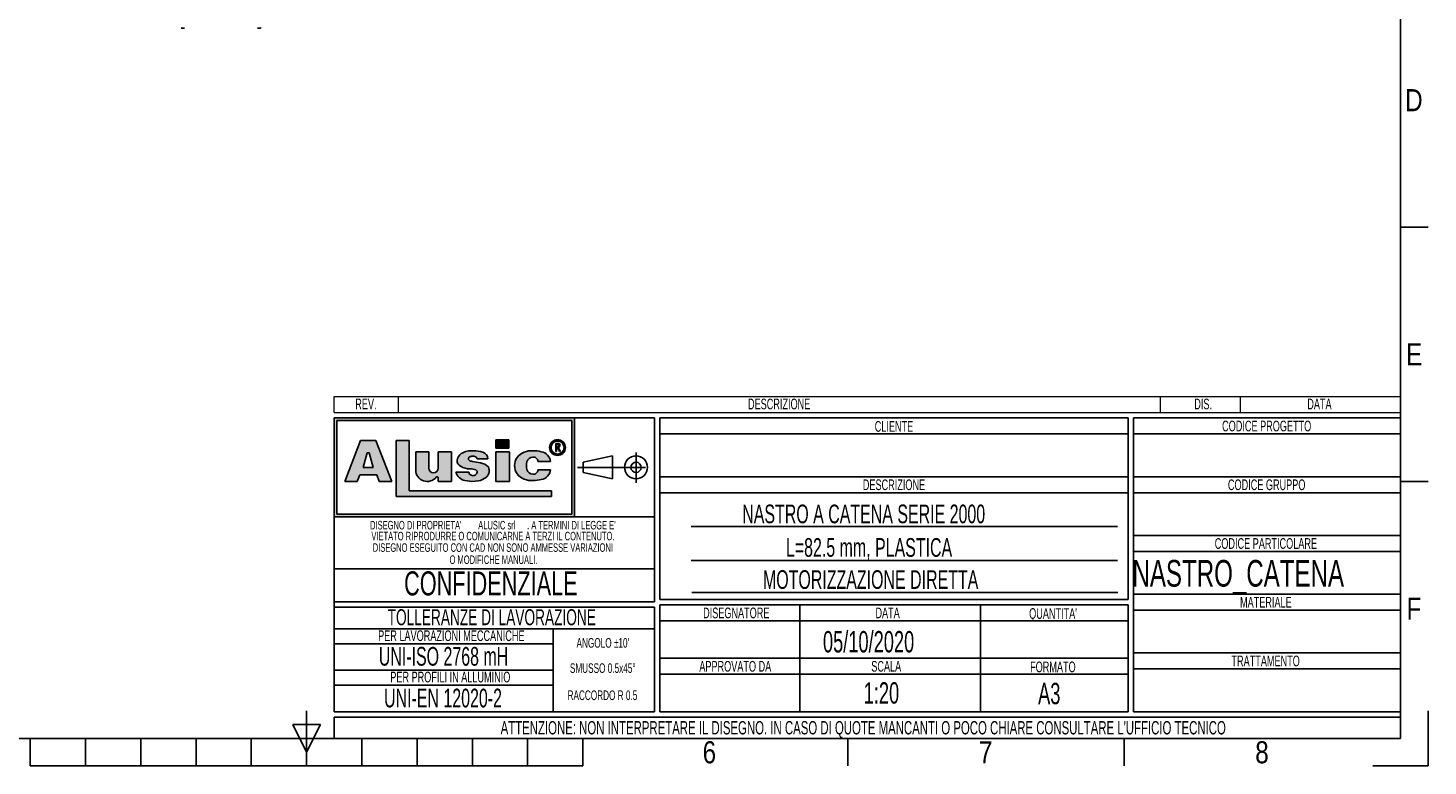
# Model space of a CAD drawing. Header units: millimetres. Extents: x 0 to 420, y 0 to 297.
# Tile 2 of 14: x 158 to 420, y 0 to 138. Entities that reach past the tile are written whole.
import ezdxf
from ezdxf.enums import TextEntityAlignment as Align

# ---------------------------------------------------------------- set-up
doc = ezdxf.new("R2010")
doc.units = ezdxf.units.MM
doc.linetypes.add('CENTERX2', pattern=[20.319999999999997, 12.7, -2.54, 2.54, -2.54])
doc.layers.add('CARTIGLIO', color=140, linetype='Continuous')
doc.styles.add('SLDTEXTSTYLE0', font='TXT', dxfattribs={"width": 0.6382978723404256})
doc.styles.add('SLDTEXTSTYLE1', font='TXT', dxfattribs={"width": 0.675})
doc.styles.add('SLDTEXTSTYLE2', font='TXT', dxfattribs={"width": 0.8214676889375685})

# ---------------------------------------------------------------- blocks, each defined once
blk = doc.blocks.new('SW_NOTE_0')
at = {"layer": 'CARTIGLIO', "color": 0, "insert": (1.968085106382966, 2.578135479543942), "char_height": 2, "attachment_point": 2, "style": 'SLDTEXTSTYLE0'}
blk.add_mtext('DIS.', dxfattribs=at)
blk = doc.blocks.new('SW_NOTE_0_1')
at = {"layer": 'CARTIGLIO', "color": 0, "insert": (7.101063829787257, 2.578135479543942), "char_height": 2, "attachment_point": 2, "style": 'SLDTEXTSTYLE0'}
blk.add_mtext('DESCRIZIONE', dxfattribs=at)
blk = doc.blocks.new('SW_NOTE_0_2')
at = {"layer": 'CARTIGLIO', "color": 0, "insert": (2.845744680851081, 2.578135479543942), "char_height": 2, "attachment_point": 2, "style": 'SLDTEXTSTYLE0'}
blk.add_mtext('DATA', dxfattribs=at)
blk = doc.blocks.new('SW_NOTE_0_3')
at = {"layer": 'CARTIGLIO', "color": 0, "insert": (2.34042553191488, 2.578135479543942), "char_height": 2, "attachment_point": 2, "style": 'SLDTEXTSTYLE0'}
blk.add_mtext('REV.', dxfattribs=at)
blk = doc.blocks.new('SW_NOTE_0_4')
at = {"layer": 'CARTIGLIO', "color": 0, "insert": (14.05585106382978, 4.511737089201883), "char_height": 3.5, "attachment_point": 2, "style": 'SLDTEXTSTYLE0'}
blk.add_mtext('UNI-EN 12020-2', dxfattribs=at)
blk = doc.blocks.new('SW_NOTE_0_5')
at = {"layer": 'CARTIGLIO', "color": 0, "insert": (13.85638297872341, 2.578135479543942), "char_height": 2, "attachment_point": 2, "style": 'SLDTEXTSTYLE0'}
blk.add_mtext('PER PROFILI IN ALLUMINIO', dxfattribs=at)
blk = doc.blocks.new('SW_NOTE_0_6')
at = {"layer": 'CARTIGLIO', "color": 0, "insert": (15.68484042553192, 4.511737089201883), "char_height": 3.5, "attachment_point": 2, "style": 'SLDTEXTSTYLE0'}
blk.add_mtext('UNI-ISO 2768 mH', dxfattribs=at)
blk = doc.blocks.new('SW_NOTE_0_7')
at = {"layer": 'CARTIGLIO', "color": 0, "insert": (18.30319148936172, 2.578135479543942), "char_height": 2, "attachment_point": 2, "style": 'SLDTEXTSTYLE0'}
blk.add_mtext('PER LAVORAZIONI MECCANICHE', dxfattribs=at)
blk = doc.blocks.new('SW_NOTE_0_8')
at = {"layer": 'CARTIGLIO', "color": 0, "insert": (8.569148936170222, 2.320321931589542), "char_height": 1.8, "attachment_point": 2, "style": 'SLDTEXTSTYLE0'}
blk.add_mtext('RACCORDO R 0.5', dxfattribs=at)
blk = doc.blocks.new('SW_NOTE_0_9')
at = {"layer": 'CARTIGLIO', "color": 0, "char_height": 1.6, "attachment_point": 2, "style": 'SLDTEXTSTYLE0'}
for s, insert in [("DISEGNO DI PROPRIETA'", (10.27659574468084, 2.062508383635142)), ('ALUSIC srl', (25.45120500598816, 2.062508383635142)), (". A TERMINI DI LEGGE E'", (39.41078027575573, 2.062508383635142))]:
    blk.add_mtext(s, dxfattribs=dict(at, insert=insert))
blk = doc.blocks.new('SW_NOTE_0_10')
at = {"layer": 'CARTIGLIO', "color": 0, "insert": (10.40425531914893, 2.062508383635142), "char_height": 1.6, "attachment_point": 2, "style": 'SLDTEXTSTYLE0'}
blk.add_mtext('O MODIFICHE MANUALI.', dxfattribs=at)
blk = doc.blocks.new('SW_NOTE_0_11')
at = {"layer": 'CARTIGLIO', "color": 0, "insert": (7.587765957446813, 2.320321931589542), "char_height": 1.8, "attachment_point": 2, "style": 'SLDTEXTSTYLE0'}
blk.add_mtext('SMUSSO 0.5x45°', dxfattribs=at)
blk = doc.blocks.new('SW_NOTE_0_12')
at = {"layer": 'CARTIGLIO', "color": 0, "insert": (27.3404255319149, 2.062508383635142), "char_height": 1.6, "attachment_point": 2, "style": 'SLDTEXTSTYLE0'}
blk.add_mtext('VIETATO RIPRODURRE O COMUNICARNE A TERZI IL CONTENUTO.', dxfattribs=at)
blk = doc.blocks.new('SW_NOTE_0_13')
at = {"layer": 'CARTIGLIO', "color": 0, "insert": (28.04255319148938, 2.062508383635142), "char_height": 1.6, "attachment_point": 2, "style": 'SLDTEXTSTYLE0'}
blk.add_mtext('DISEGNO ESEGUITO CON CAD NON SONO AMMESSE VARIAZIONI', dxfattribs=at)
blk = doc.blocks.new('SW_NOTE_0_14')
at = {"layer": 'CARTIGLIO', "color": 0, "insert": (21.07265624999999, 5.800804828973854), "char_height": 4.500000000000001, "attachment_point": 2, "style": 'SLDTEXTSTYLE1'}
blk.add_mtext('CONFIDENZIALE', dxfattribs=at)
blk = doc.blocks.new('SW_NOTE_0_15')
at = {"layer": 'CARTIGLIO', "color": 0, "insert": (23.93617021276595, 3.867203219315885), "char_height": 3, "attachment_point": 2, "style": 'SLDTEXTSTYLE0'}
blk.add_mtext('TOLLERANZE DI LAVORAZIONE', dxfattribs=at)
blk = doc.blocks.new('SW_NOTE_0_16')
at = {"layer": 'CARTIGLIO', "color": 0, "insert": (6.67819148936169, 2.320321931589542), "char_height": 1.8, "attachment_point": 2, "style": 'SLDTEXTSTYLE0'}
blk.add_mtext("ANGOLO ±10'", dxfattribs=at)
blk = doc.blocks.new('SW_NOTE_0_17')
at = {"layer": 'CARTIGLIO', "color": 0, "insert": (10.69148936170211, 2.578135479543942), "char_height": 2, "attachment_point": 2, "style": 'SLDTEXTSTYLE0'}
blk.add_mtext('CODICE PROGETTO', dxfattribs=at)
blk = doc.blocks.new('SW_NOTE_0_18')
at = {"layer": 'CARTIGLIO', "color": 0, "insert": (9.547872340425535, 2.578135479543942), "char_height": 2, "attachment_point": 2, "style": 'SLDTEXTSTYLE0'}
blk.add_mtext('CODICE GRUPPO', dxfattribs=at)
blk = doc.blocks.new('SW_NOTE_0_19')
at = {"layer": 'CARTIGLIO', "color": 0, "insert": (12.15425531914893, 2.578135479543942), "char_height": 2, "attachment_point": 2, "style": 'SLDTEXTSTYLE0'}
blk.add_mtext('CODICE PARTICOLARE', dxfattribs=at)
blk = doc.blocks.new('SW_NOTE_0_20')
at = {"layer": 'CARTIGLIO', "color": 0, "insert": (5.691489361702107, 2.578135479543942), "char_height": 2, "attachment_point": 2, "style": 'SLDTEXTSTYLE0'}
blk.add_mtext('MATERIALE', dxfattribs=at)
blk = doc.blocks.new('SW_NOTE_0_21')
at = {"layer": 'CARTIGLIO', "color": 0, "insert": (4.228723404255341, 2.578135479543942), "char_height": 2, "attachment_point": 2, "style": 'SLDTEXTSTYLE0'}
blk.add_mtext('CLIENTE', dxfattribs=at)
blk = doc.blocks.new('SW_NOTE_0_22')
at = {"layer": 'CARTIGLIO', "color": 0, "insert": (7.101063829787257, 2.578135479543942), "char_height": 2, "attachment_point": 2, "style": 'SLDTEXTSTYLE0'}
blk.add_mtext('DESCRIZIONE', dxfattribs=at)
blk = doc.blocks.new('SW_NOTE_0_23')
at = {"layer": 'CARTIGLIO', "color": 0, "insert": (5.558510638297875, 2.578135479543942), "char_height": 2, "attachment_point": 2, "style": 'SLDTEXTSTYLE0'}
blk.add_mtext("QUANTITA'", dxfattribs=at)
blk = doc.blocks.new('SW_NOTE_0_24')
at = {"layer": 'CARTIGLIO', "color": 0, "insert": (2.845744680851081, 2.578135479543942), "char_height": 2, "attachment_point": 2, "style": 'SLDTEXTSTYLE0'}
blk.add_mtext('DATA', dxfattribs=at)
blk = doc.blocks.new('SW_NOTE_0_25')
at = {"layer": 'CARTIGLIO', "color": 0, "insert": (7.606382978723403, 2.578135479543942), "char_height": 2, "attachment_point": 2, "style": 'SLDTEXTSTYLE0'}
blk.add_mtext('DISEGNATORE', dxfattribs=at)
blk = doc.blocks.new('SW_NOTE_0_26')
at = {"layer": 'CARTIGLIO', "color": 0, "insert": (5.398936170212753, 2.578135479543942), "char_height": 2, "attachment_point": 2, "style": 'SLDTEXTSTYLE0'}
blk.add_mtext('FORMATO', dxfattribs=at)
blk = doc.blocks.new('SW_NOTE_0_27')
at = {"layer": 'CARTIGLIO', "color": 0, "insert": (8.670212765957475, 2.578135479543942), "char_height": 2, "attachment_point": 2, "style": 'SLDTEXTSTYLE0'}
blk.add_mtext('APPROVATO DA', dxfattribs=at)
blk = doc.blocks.new('SW_NOTE_0_28')
at = {"layer": 'CARTIGLIO', "color": 0, "insert": (3.510638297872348, 2.578135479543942), "char_height": 2, "attachment_point": 2, "style": 'SLDTEXTSTYLE0'}
blk.add_mtext('SCALA', dxfattribs=at)
blk = doc.blocks.new('SW_NOTE_0_29')
at = {"layer": 'CARTIGLIO', "color": 0, "insert": (85.40558510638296, 3.222669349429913), "char_height": 2.5, "attachment_point": 2, "style": 'SLDTEXTSTYLE0'}
blk.add_mtext("ATTENZIONE: NON INTERPRETARE IL DISEGNO. IN CASO DI QUOTE MANCANTI O POCO CHIARE CONSULTARE L'UFFICIO TECNICO", dxfattribs=at)
blk = doc.blocks.new('SW_NOTE_0_30')
at = {"layer": 'CARTIGLIO', "color": 0, "insert": (7.526595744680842, 2.578135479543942), "char_height": 2, "attachment_point": 2, "style": 'SLDTEXTSTYLE0'}
blk.add_mtext('TRATTAMENTO', dxfattribs=at)
blk = doc.blocks.new('Cartiglio ALUSIC particolari STD')
at = {"layer": 'CARTIGLIO'}
h = blk.add_hatch(color=256, dxfattribs=at)
h.paths.add_polyline_path([(175.6752307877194, 247.7132947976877), (175.6752307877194, 229.2132947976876), (220.6752307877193, 229.2132947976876), (220.6752307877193, 247.7132947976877)], flags=0)
h.paths.add_polyline_path([(176.1752307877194, 229.7132947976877), (176.1752307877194, 247.2132947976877), (220.1752307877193, 247.2132947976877), (220.1752307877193, 229.7132947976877)], flags=0)
h = blk.add_hatch(color=256, dxfattribs=at)
h.paths.add_polyline_path([(179.9963944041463, 235.8207167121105), (180.465276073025, 237.0349162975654), (183.6345063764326, 237.0349162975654), (184.103388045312, 235.8207167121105), (186.455199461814, 235.8207167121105), (183.4874420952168, 243.5059174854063), (180.6123403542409, 243.5059174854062), (177.6445829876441, 235.8207167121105)], flags=0)
h.paths.add_polyline_path([(181.1002992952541, 238.4359343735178), (181.8750070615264, 241.1689926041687), (182.2247753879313, 241.1689926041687), (182.9994831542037, 238.4359343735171)], flags=0)
for points in [[(189.726070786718, 243.5099477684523), (187.2568362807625, 243.5099477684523), (187.2568362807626, 232.9839336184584), (216.346566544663, 232.9839336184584), (216.346566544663, 234.0739837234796), (189.726070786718, 234.0739837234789)], [(205.9157645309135, 243.6451419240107), (205.9157645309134, 242.0388308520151), (208.4026610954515, 242.0388308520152), (208.4026610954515, 243.6451419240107)], [(208.4880238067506, 241.3950893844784), (205.9157645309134, 241.3950893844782), (205.9157645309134, 235.8207167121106), (208.4880238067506, 235.8207167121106)]]:
    blk.add_hatch(color=256, dxfattribs=at).paths.add_polyline_path(points, flags=0)
h = blk.add_hatch(color=256, dxfattribs=at)
edge = h.paths.add_edge_path(flags=0)
edge.add_arc((194.2619790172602, 238.3328699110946), 0.8721260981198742, 180, 360, ccw=False)
edge.add_line((193.3898529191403, 238.3328699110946), (193.3898529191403, 241.3950893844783))
edge.add_line((193.3898529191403, 241.3950893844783), (190.9285191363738, 241.3950893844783))
edge.add_line((190.9285191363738, 241.3950893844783), (190.9285191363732, 237.9783312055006))
edge.add_arc((193.0861336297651, 237.9783312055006), 2.157614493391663, 180, 321.9680973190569)
edge.add_arc((194.9391651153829, 236.5289220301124), 0.1949400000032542, 3.751097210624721e-10, 141.9680973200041, ccw=False)
edge.add_line((195.1341051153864, 236.5289220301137), (195.1341051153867, 235.8207167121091))
edge.add_line((195.1341051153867, 235.8207167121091), (197.6148195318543, 235.8207167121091))
edge.add_line((197.6148195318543, 235.8207167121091), (197.6148195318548, 241.3950893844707))
edge.add_line((197.6148195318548, 241.3950893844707), (195.1341051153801, 241.3950893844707))
edge.add_line((195.1341051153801, 241.3950893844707), (195.1341051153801, 238.3328699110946))
h = blk.add_hatch(color=256, dxfattribs=at)
edge = h.paths.add_edge_path(flags=0)
edge.add_line((201.4260816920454, 235.8017439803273), (202.6657446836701, 235.9456470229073))
edge.add_arc((202.329266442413, 238.631519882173), 2.706867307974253, 277.1406456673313, 311.0032214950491)
edge.add_arc((203.4500368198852, 237.5679483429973), 1.178212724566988, 303.7868133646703, 347.8980612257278)
edge.add_arc((202.7591436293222, 237.8600682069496), 1.920162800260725, 343.693523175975, 381.4193527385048)
edge.add_arc((202.6211329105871, 236.5671389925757), 2.77207698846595, 46.00269433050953, 81.2509677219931)
edge.add_arc((194.8645641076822, 197.2610710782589), 42.83386613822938, 78.993004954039, 81.01866969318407)
edge.add_arc((201.791685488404, 241.2254031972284), 1.672976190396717, 238.7770991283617, 261.74465207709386, ccw=False)
edge.add_arc((201.2153024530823, 240.0677304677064), 0.3988810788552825, 114.64010585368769, 223.1865854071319, ccw=False)
edge.add_arc((201.6334056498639, 239.1857459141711), 1.374925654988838, 90.51660503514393, 115.1534325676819, ccw=False)
edge.add_arc((201.6831021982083, 239.5760411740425), 0.986530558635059, 50.694882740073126, 93.60864602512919, ccw=False)
edge.add_arc((201.9697940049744, 239.9445101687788), 0.519939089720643, 14.547573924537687, 49.4198797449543, ccw=False)
edge.add_line((202.4730635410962, 240.0751104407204), (204.4675927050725, 240.0751104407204))
edge.add_arc((203.0576035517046, 239.9357336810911), 1.416861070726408, 5.64532107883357, 71.38339334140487)
edge.add_arc((201.7960014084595, 236.355567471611), 5.212710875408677, 70.80435731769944, 90.86664277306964)
edge.add_arc((201.3918249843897, 237.7332340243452), 3.848224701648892, 85.15036290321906, 119.91204055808)
edge.add_arc((200.4630711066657, 239.596929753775), 1.774008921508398, 123.9309471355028, 174.9914571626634)
edge.add_arc((199.7112523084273, 239.6370426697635), 1.021881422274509, 173.5516105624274, 249.3813116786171)
edge.add_arc((201.1522143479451, 241.6000363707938), 3.430150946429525, 238.332046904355, 269.1908231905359)
edge.add_arc((201.2712411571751, 236.022650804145), 2.154096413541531, 64.99796384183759, 94.45891481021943, ccw=False)
edge.add_arc((202.0592687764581, 237.5956085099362), 0.398545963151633, -35.58612148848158, 72.11412463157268, ccw=False)
edge.add_arc((201.6903477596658, 237.6535955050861), 0.7512299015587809, 245.201083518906, 337.29941344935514, ccw=False)
edge.add_arc((201.6384661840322, 237.7297070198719), 0.8024620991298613, 192.55915917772, 250.8523518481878, ccw=False)
edge.add_line((200.8552053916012, 237.5552136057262), (198.4723136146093, 237.5552136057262))
edge.add_arc((200.5696156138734, 238.1164948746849), 2.1711085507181, 194.982434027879, 258.3364147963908)
edge.add_line((200.1306936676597, 235.9902164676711), (201.4260816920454, 235.8017439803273))
h = blk.add_hatch(color=256, dxfattribs=at)
edge = h.paths.add_edge_path(flags=0)
edge.add_arc((212.8489752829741, 238.2774034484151), 1.095489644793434, 191.1589777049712, 269.92854925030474, ccw=False)
edge.add_arc((213.9973597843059, 238.7808861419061), 2.335462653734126, 162.1599290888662, 197.8400709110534, ccw=False)
edge.add_arc((212.8489752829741, 239.284368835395), 1.095489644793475, 90.0714507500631, 168.8410222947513, ccw=False)
edge.add_arc((212.9558587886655, 239.5292842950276), 0.8574339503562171, 2.5666577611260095, 97.25285314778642, ccw=False)
edge.add_line((213.8124325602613, 239.5676816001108), (216.1889448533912, 239.5676816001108))
edge.add_arc((214.1254209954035, 239.3204036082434), 2.078287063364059, 6.833333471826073, 81.00039250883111)
edge.add_arc((213.0403652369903, 236.4056797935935), 5.163706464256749, 74.15176759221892, 91.31975036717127)
edge.add_arc((212.577937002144, 238.1509364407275), 3.434301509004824, 84.2596919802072, 140.8312604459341)
edge.add_arc((212.2748599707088, 238.7808861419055), 2.817144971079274, 146.8823062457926, 213.1176937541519)
edge.add_arc((212.5779370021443, 239.4108358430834), 3.434301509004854, 219.1687395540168, 275.7403080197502)
edge.add_arc((213.0403652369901, 241.1560924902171), 5.163706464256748, 268.6802496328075, 285.8482324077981)
edge.add_arc((214.1254209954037, 238.2413686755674), 2.078287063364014, 278.9996074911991, 353.1666665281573)
edge.add_line((216.1889448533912, 237.9940906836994), (213.8124325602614, 237.9940906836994))
edge.add_arc((212.9558587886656, 238.0324879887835), 0.8574339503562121, 262.7471468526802, 357.4333422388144, ccw=False)
h = blk.add_hatch(color=256, dxfattribs=at)
edge = h.paths.add_edge_path(flags=0)
edge.add_arc((217.4963133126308, 242.1652733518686), 1.479868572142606, 0, 360)
edge = h.paths.add_edge_path(flags=0)
edge.add_arc((217.4963133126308, 242.1652733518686), 1.214864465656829, 0, 360)
h = blk.add_hatch(color=256, dxfattribs=at)
edge = h.paths.add_edge_path(flags=0)
edge.add_arc((217.5944506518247, 242.5818626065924), 0.3723980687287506, 277.1406326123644, 450.0000000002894)
edge.add_line((217.5944506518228, 242.9542606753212), (217.1543350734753, 242.9542606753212))
edge.add_line((217.1543350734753, 242.9542606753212), (217.1543350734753, 241.4023140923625))
edge.add_line((217.1543350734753, 241.4023140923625), (217.3097420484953, 241.4023140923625))
edge.add_line((217.3097420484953, 241.4023140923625), (217.3097420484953, 242.2094645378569))
edge.add_line((217.3097420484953, 242.2094645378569), (217.4681345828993, 242.2094645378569))
edge.add_line((217.4681345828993, 242.2094645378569), (217.8753428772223, 241.4023140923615))
edge.add_line((217.8753428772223, 241.4023140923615), (218.0494071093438, 241.4023140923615))
edge.add_line((218.0494071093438, 241.4023140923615), (217.6407416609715, 242.212352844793))
edge = h.paths.add_edge_path(flags=0)
edge.add_line((217.3097420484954, 242.7988537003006), (217.5944506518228, 242.7988537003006))
edge.add_arc((217.5944506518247, 242.5818626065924), 0.2169910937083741, -90.00000000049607, 90.00000000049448, ccw=False)
edge.add_line((217.5944506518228, 242.3648715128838), (217.3097420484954, 242.3648715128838))
edge.add_line((217.3097420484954, 242.3648715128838), (217.3097420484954, 242.7988537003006))
at = {"color": 161, "linetype": 'Continuous', "lineweight": 18}
for p, q in [((175.6752307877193, 248.7132947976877), (175.6752307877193, 251.7132947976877)), ((175.6752307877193, 251.7132947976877), (375.3252307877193, 251.7132947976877)), ((187.6752307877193, 251.7132947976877), (187.6752307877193, 248.7132947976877)), ((330.3252307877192, 251.7132947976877), (330.3252307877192, 248.7132947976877)), ((345.3252307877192, 251.7132947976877), (345.3252307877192, 248.7132947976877)), ((375.3252307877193, 248.7132947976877), (375.3252307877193, 251.7132947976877)), ((175.6752307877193, 248.7132947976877), (375.3252307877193, 248.7132947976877))]:
    blk.add_line(p, q, dxfattribs=at)
at = {"layer": 'CARTIGLIO'}
for p, q in [((175.6752307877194, 247.7132947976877), (175.6752307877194, 229.2132947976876)), ((175.6752307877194, 247.7132947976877), (175.6752307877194, 192.7132947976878)), ((235.6752307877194, 247.7132947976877), (175.6752307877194, 247.7132947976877)), ((220.6752307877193, 247.7132947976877), (175.6752307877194, 247.7132947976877)), ((175.6752307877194, 247.7132947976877), (175.6752307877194, 229.2132947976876)), ((175.6752307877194, 247.7132947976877), (175.6752307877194, 213.2641084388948)), ((176.1752307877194, 229.7132947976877), (176.1752307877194, 247.2132947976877)), ((176.1752307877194, 247.2132947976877), (176.1752307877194, 229.7132947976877)), ((176.1752307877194, 247.2132947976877), (220.1752307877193, 247.2132947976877)), ((220.1752307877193, 247.2132947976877), (176.1752307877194, 247.2132947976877)), ((220.1752307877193, 247.2132947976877), (220.1752307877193, 229.7132947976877)), ((220.1752307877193, 229.7132947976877), (220.1752307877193, 247.2132947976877)), ((220.6752307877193, 229.2132947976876), (220.6752307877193, 247.7132947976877)), ((220.6752307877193, 247.7132947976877), (220.6752307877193, 229.2132947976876)), ((235.6752307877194, 213.2641084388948), (235.6752307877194, 247.7132947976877)), ((324.3252307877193, 247.7132947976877), (236.6752307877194, 247.7132947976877)), ((236.6752307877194, 247.7132947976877), (236.6752307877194, 213.7132947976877)), ((324.3252307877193, 213.7132947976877), (324.3252307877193, 247.7132947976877)), ((375.3252307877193, 247.7132947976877), (325.3252307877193, 247.7132947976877)), ((325.3252307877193, 247.7132947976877), (325.3252307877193, 192.7132947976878)), ((375.3252307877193, 192.7132947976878), (375.3252307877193, 247.7132947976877)), ((236.6752307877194, 244.7132947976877), (324.3252307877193, 244.7132947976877)), ((325.3252307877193, 244.7132947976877), (375.3252307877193, 244.7132947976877)), ((180.6123403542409, 243.5059174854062), (177.6445829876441, 235.8207167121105)), ((177.6445829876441, 235.8207167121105), (180.6123403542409, 243.5059174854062)), ((183.4874420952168, 243.5059174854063), (180.6123403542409, 243.5059174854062)), ((180.6123403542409, 243.5059174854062), (183.4874420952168, 243.5059174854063)), ((186.455199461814, 235.8207167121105), (183.4874420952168, 243.5059174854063)), ((186.455199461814, 235.8207167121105), (183.4874420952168, 243.5059174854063)), ((189.726070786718, 243.5099477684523), (187.2568362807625, 243.5099477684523)), ((187.2568362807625, 243.5099477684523), (187.2568362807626, 232.9839336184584)), ((189.726070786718, 243.5099477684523), (187.2568362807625, 243.5099477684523)), ((187.2568362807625, 243.5099477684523), (187.2568362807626, 232.9839336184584)), ((189.726070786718, 234.0739837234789), (189.726070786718, 243.5099477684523)), ((189.726070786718, 234.0739837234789), (189.726070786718, 243.5099477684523)), ((190.9285191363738, 241.3950893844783), (190.9285191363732, 237.9783312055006)), ((193.3898529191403, 241.3950893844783), (190.9285191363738, 241.3950893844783)), ((193.3898529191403, 241.3950893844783), (190.9285191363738, 241.3950893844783)), ((190.9285191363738, 241.3950893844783), (190.9285191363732, 237.9783312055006)), ((193.3898529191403, 238.3328699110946), (193.3898529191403, 241.3950893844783)), ((193.3898529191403, 241.3950893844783), (193.3898529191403, 238.3328699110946)), ((197.6148195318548, 241.3950893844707), (195.1341051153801, 241.3950893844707)), ((195.1341051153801, 241.3950893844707), (195.1341051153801, 238.3328699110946)), ((195.1341051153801, 241.3950893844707), (195.1341051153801, 238.3328699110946)), ((197.6148195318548, 241.3950893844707), (195.1341051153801, 241.3950893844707)), ((197.6148195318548, 241.3950893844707), (197.6148195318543, 235.8207167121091)), ((197.6148195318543, 235.8207167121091), (197.6148195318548, 241.3950893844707)), ((208.4026610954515, 243.6451419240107), (205.9157645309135, 243.6451419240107)), ((205.9157645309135, 243.6451419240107), (205.9157645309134, 242.0388308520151)), ((205.9157645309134, 242.0388308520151), (205.9157645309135, 243.6451419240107)), ((205.9157645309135, 243.6451419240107), (208.4026610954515, 243.6451419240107)), ((205.9157645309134, 242.0388308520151), (208.4026610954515, 242.0388308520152)), ((208.4026610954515, 242.0388308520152), (205.9157645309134, 242.0388308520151)), ((208.4880238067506, 241.3950893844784), (205.9157645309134, 241.3950893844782)), ((205.9157645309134, 241.3950893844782), (205.9157645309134, 235.8207167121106)), ((205.9157645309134, 241.3950893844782), (208.4880238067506, 241.3950893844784)), ((205.9157645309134, 235.8207167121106), (205.9157645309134, 241.3950893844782)), ((208.4026610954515, 243.6451419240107), (208.4026610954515, 242.0388308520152)), ((208.4026610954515, 242.0388308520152), (208.4026610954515, 243.6451419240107)), ((208.4880238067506, 235.8207167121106), (208.4880238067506, 241.3950893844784)), ((208.4880238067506, 241.3950893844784), (208.4880238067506, 235.8207167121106)), ((217.1543350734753, 241.4023140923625), (217.1543350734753, 242.9542606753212)), ((217.1543350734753, 241.4023140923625), (217.1543350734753, 242.9542606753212)), ((217.1543350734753, 242.9542606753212), (217.5944506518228, 242.9542606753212)), ((217.1543350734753, 242.9542606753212), (217.5944506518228, 242.9542606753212)), ((217.1543350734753, 241.4023140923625), (217.3097420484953, 241.4023140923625)), ((217.3097420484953, 241.4023140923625), (217.1543350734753, 241.4023140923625)), ((217.3097420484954, 242.7988537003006), (217.5944506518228, 242.7988537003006)), ((217.3097420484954, 242.3648715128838), (217.3097420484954, 242.7988537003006)), ((217.3097420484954, 242.3648715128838), (217.3097420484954, 242.7988537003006)), ((217.3097420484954, 242.7988537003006), (217.5944506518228, 242.7988537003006)), ((217.3097420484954, 242.3648715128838), (217.5944506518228, 242.3648715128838)), ((217.5944506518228, 242.3648715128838), (217.3097420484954, 242.3648715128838)), ((217.3097420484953, 242.2094645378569), (217.3097420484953, 241.4023140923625)), ((217.3097420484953, 241.4023140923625), (217.3097420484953, 242.2094645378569)), ((217.4681345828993, 242.2094645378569), (217.3097420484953, 242.2094645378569)), ((217.3097420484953, 242.2094645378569), (217.4681345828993, 242.2094645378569)), ((217.8753428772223, 241.4023140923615), (217.4681345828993, 242.2094645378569)), ((217.4681345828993, 242.2094645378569), (217.8753428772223, 241.4023140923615)), ((217.6407416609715, 242.212352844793), (218.0494071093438, 241.4023140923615)), ((217.6407416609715, 242.212352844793), (218.0494071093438, 241.4023140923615)), ((217.8753428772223, 241.4023140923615), (218.0494071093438, 241.4023140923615)), ((218.0494071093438, 241.4023140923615), (217.8753428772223, 241.4023140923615)), ((181.1002992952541, 238.4359343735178), (181.8750070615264, 241.1689926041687)), ((181.8750070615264, 241.1689926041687), (181.1002992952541, 238.4359343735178)), ((181.8750070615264, 241.1689926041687), (182.2247753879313, 241.1689926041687)), ((181.8750070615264, 241.1689926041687), (182.2247753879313, 241.1689926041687)), ((182.2247753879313, 241.1689926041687), (182.9994831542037, 238.4359343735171)), ((182.2247753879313, 241.1689926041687), (182.9994831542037, 238.4359343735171)), ((202.4730635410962, 240.0751104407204), (204.4675927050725, 240.0751104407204)), ((204.4675927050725, 240.0751104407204), (202.4730635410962, 240.0751104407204)), ((213.8124325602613, 239.5676816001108), (216.1889448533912, 239.5676816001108)), ((213.8124325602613, 239.5676816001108), (216.1889448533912, 239.5676816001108)), ((222.2665680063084, 239.420334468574), (227.759141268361, 240.6015329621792)), ((222.2665680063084, 239.420334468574), (222.2665680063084, 237.5062551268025)), ((227.759141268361, 240.6015329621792), (227.7591412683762, 236.3250566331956)), ((179.9963944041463, 235.8207167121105), (180.465276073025, 237.0349162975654)), ((179.9963944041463, 235.8207167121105), (180.465276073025, 237.0349162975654)), ((180.465276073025, 237.0349162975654), (183.6345063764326, 237.0349162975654)), ((180.465276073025, 237.0349162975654), (183.6345063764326, 237.0349162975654)), ((182.9994831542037, 238.4359343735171), (181.1002992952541, 238.4359343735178)), ((181.1002992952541, 238.4359343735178), (182.9994831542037, 238.4359343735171)), ((184.103388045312, 235.8207167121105), (183.6345063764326, 237.0349162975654)), ((183.6345063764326, 237.0349162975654), (184.103388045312, 235.8207167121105)), ((195.1341051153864, 236.5289220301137), (195.1341051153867, 235.8207167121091)), ((195.1341051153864, 236.5289220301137), (195.1341051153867, 235.8207167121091)), ((200.8552053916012, 237.5552136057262), (198.4723136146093, 237.5552136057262)), ((200.8552053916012, 237.5552136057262), (198.4723136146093, 237.5552136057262)), ((200.1306936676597, 235.9902164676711), (201.4260816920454, 235.8017439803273)), ((200.1306936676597, 235.9902164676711), (201.4260816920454, 235.8017439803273)), ((216.1889448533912, 237.9940906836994), (213.8124325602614, 237.9940906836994)), ((213.8124325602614, 237.9940906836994), (216.1889448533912, 237.9940906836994)), ((222.2665680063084, 237.5062551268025), (227.7591412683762, 236.3250566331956)), ((236.6752307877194, 236.7132947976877), (324.3252307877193, 236.7132947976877)), ((325.3252307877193, 236.7132947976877), (375.3252307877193, 236.7132947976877)), ((177.6445829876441, 235.8207167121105), (179.9963944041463, 235.8207167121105)), ((177.6445829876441, 235.8207167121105), (179.9963944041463, 235.8207167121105)), ((184.103388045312, 235.8207167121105), (186.455199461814, 235.8207167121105)), ((184.103388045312, 235.8207167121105), (186.455199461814, 235.8207167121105)), ((216.346566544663, 234.0739837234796), (189.726070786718, 234.0739837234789)), ((216.346566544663, 234.0739837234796), (189.726070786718, 234.0739837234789)), ((195.1341051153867, 235.8207167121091), (197.6148195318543, 235.8207167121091)), ((197.6148195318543, 235.8207167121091), (195.1341051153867, 235.8207167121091)), ((201.4260816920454, 235.8017439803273), (202.6657446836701, 235.9456470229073)), ((201.4260816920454, 235.8017439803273), (202.6657446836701, 235.9456470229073)), ((205.9157645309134, 235.8207167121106), (208.4880238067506, 235.8207167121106)), ((208.4880238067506, 235.8207167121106), (205.9157645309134, 235.8207167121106)), ((216.346566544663, 232.9839336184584), (216.346566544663, 234.0739837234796)), ((216.346566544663, 232.9839336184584), (216.346566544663, 234.0739837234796)), ((236.6752307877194, 233.7132947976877), (324.3252307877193, 233.7132947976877)), ((325.3252307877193, 233.7132947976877), (375.3252307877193, 233.7132947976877)), ((187.2568362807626, 232.9839336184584), (216.346566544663, 232.9839336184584)), ((187.2568362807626, 232.9839336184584), (216.346566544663, 232.9839336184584)), ((175.6752307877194, 229.2132947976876), (220.6752307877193, 229.2132947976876)), ((175.6752307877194, 229.2132947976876), (235.6752307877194, 229.2132947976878)), ((220.1752307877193, 229.7132947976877), (176.1752307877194, 229.7132947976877)), ((176.1752307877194, 229.7132947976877), (220.1752307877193, 229.7132947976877)), ((322.3252307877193, 227.3799614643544), (242.5002307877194, 227.3799614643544)), ((325.3252307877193, 225.7132947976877), (375.3252307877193, 225.7132947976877)), ((242.5002307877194, 221.0217416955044), (322.3252307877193, 221.0217416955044)), ((325.3252307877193, 222.7132947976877), (375.3252307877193, 222.7132947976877)), ((235.6752307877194, 219.4779138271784), (175.6752307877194, 219.4779138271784)), ((242.6228336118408, 215.0313303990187), (322.4478336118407, 215.0313303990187)), ((235.6752307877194, 213.2641084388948), (175.6752307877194, 213.2641084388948)), ((236.6752307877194, 213.7132947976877), (324.3252307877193, 213.7132947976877)), ((236.6752307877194, 212.7132947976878), (324.3252307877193, 212.7132947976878)), ((236.6752307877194, 192.7132947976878), (236.6752307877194, 212.7132947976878)), ((262.8472277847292, 212.7132947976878), (262.8472277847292, 192.7132947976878)), ((296.6722277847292, 212.7132947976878), (296.6722277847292, 192.7132947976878)), ((324.3252307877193, 212.7132947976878), (324.3252307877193, 192.7132947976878)), ((325.3252307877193, 214.7132947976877), (375.3252307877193, 214.7132947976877)), ((175.6752307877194, 212.2641084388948), (235.6752307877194, 212.2641084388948)), ((175.6752307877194, 212.2641084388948), (175.6752307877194, 192.7132947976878)), ((235.6752307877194, 192.7132947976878), (235.6752307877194, 212.2641084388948)), ((325.3252307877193, 211.7132947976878), (375.3252307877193, 211.7132947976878)), ((235.6612716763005, 208.2042541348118), (175.6612716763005, 208.2042541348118)), ((216.684767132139, 192.7132947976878), (216.684767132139, 208.2042541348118)), ((236.6752307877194, 209.7132947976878), (324.3252307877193, 209.7132947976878)), ((175.6752307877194, 205.3858848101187), (216.684767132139, 205.3858848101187)), ((236.6752307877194, 202.7132947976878), (324.3252307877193, 202.7132947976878)), ((325.3252307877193, 203.7132947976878), (375.3252307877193, 203.7132947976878)), ((216.684767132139, 200.4587744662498), (175.6752307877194, 200.4587744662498)), ((236.6752307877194, 199.7132947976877), (324.3252307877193, 199.7132947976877)), ((325.3252307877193, 200.7132947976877), (375.3252307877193, 200.7132947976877)), ((175.6891898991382, 197.6792182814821), (216.6987262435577, 197.6792182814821)), ((175.6752307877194, 192.7132947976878), (235.6752307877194, 192.7132947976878)), ((375.3252307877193, 191.7132947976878), (175.6752307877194, 191.7132947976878)), ((175.6752307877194, 191.7132947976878), (175.6752307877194, 187.7132947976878)), ((324.3252307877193, 192.7132947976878), (236.6752307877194, 192.7132947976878)), ((325.3252307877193, 192.7132947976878), (375.3252307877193, 192.7132947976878)), ((375.3252307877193, 187.7132947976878), (375.3252307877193, 191.7132947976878)), ((175.6752307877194, 187.7132947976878), (375.3252307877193, 187.7132947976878))]:
    blk.add_line(p, q, dxfattribs=at)
at = {"layer": 'CARTIGLIO', "linetype": 'CENTERX2'}
for p, q in [((232.1939749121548, 241.2151324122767), (232.1939749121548, 235.5497603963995)), ((221.2625504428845, 238.4632947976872), (235.0879111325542, 238.4632947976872))]:
    blk.add_line(p, q, dxfattribs=at)
at = {"layer": 'CARTIGLIO', "linetype": 'Continuous'}
blk.add_line((175.6736628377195, 187.7132947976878), (375.3252307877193, 187.7132947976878), dxfattribs=at)
at = {"layer": 'CARTIGLIO'}
for centre, radius in [((217.4963133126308, 242.1652733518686), 1.479868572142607), ((217.4963133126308, 242.1652733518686), 1.479868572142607), ((217.4963133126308, 242.1652733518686), 1.214864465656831), ((217.4963133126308, 242.1652733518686), 1.214864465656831), ((232.1939749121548, 238.4632947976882), 2.138238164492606), ((232.1939749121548, 238.4632947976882), 0.9570396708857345)]:
    blk.add_circle(centre, radius, dxfattribs=at)
for centre, radius, start, end in [((201.3918249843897, 237.7332340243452), 3.848224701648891, 85.15036290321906, 119.91204055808), ((201.3918249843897, 237.7332340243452), 3.848224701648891, 85.15036290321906, 119.91204055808), ((201.7960014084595, 236.355567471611), 5.212710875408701, 70.80435731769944, 90.86664277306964), ((201.7960014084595, 236.355567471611), 5.212710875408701, 70.80435731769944, 90.86664277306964), ((203.0576035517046, 239.9357336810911), 1.416861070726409, 5.64532107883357, 71.38339334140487), ((203.0576035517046, 239.9357336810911), 1.416861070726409, 5.64532107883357, 71.38339334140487), ((212.577937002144, 238.1509364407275), 3.434301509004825, 84.2596919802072, 140.8312604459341), ((212.577937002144, 238.1509364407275), 3.434301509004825, 84.2596919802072, 140.8312604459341), ((213.0403652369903, 236.4056797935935), 5.163706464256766, 74.15176759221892, 91.31975036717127), ((213.0403652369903, 236.4056797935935), 5.163706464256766, 74.15176759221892, 91.31975036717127), ((214.1254209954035, 239.3204036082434), 2.078287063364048, 6.833333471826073, 81.00039250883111), ((214.1254209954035, 239.3204036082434), 2.078287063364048, 6.833333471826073, 81.00039250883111), ((217.5944506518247, 242.5818626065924), 0.3723980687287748, 277.1406326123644, 90.00000000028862), ((217.5944506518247, 242.5818626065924), 0.3723980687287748, 277.1406326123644, 90.00000000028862), ((217.5944506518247, 242.5818626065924), 0.2169910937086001, 269.9999999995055, 90.00000000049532), ((217.5944506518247, 242.5818626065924), 0.2169910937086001, 269.9999999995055, 90.00000000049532), ((199.7112523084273, 239.6370426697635), 1.021881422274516, 173.5516105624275, 249.381311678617), ((199.7112523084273, 239.6370426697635), 1.021881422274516, 173.5516105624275, 249.381311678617), ((200.4630711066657, 239.596929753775), 1.774008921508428, 123.9309471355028, 174.9914571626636), ((200.4630711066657, 239.596929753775), 1.774008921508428, 123.9309471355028, 174.9914571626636), ((201.1522143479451, 241.6000363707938), 3.430150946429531, 238.332046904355, 269.1908231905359), ((201.1522143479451, 241.6000363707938), 3.430150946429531, 238.332046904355, 269.1908231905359), ((201.2153024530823, 240.0677304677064), 0.3988810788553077, 114.6401058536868, 223.1865854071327), ((201.2153024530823, 240.0677304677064), 0.3988810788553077, 114.6401058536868, 223.1865854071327), ((201.791685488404, 241.2254031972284), 1.672976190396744, 238.7770991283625, 261.7446520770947), ((201.791685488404, 241.2254031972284), 1.672976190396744, 238.7770991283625, 261.7446520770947), ((201.6334056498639, 239.1857459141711), 1.374925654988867, 90.51660503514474, 115.1534325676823), ((201.6334056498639, 239.1857459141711), 1.374925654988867, 90.51660503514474, 115.1534325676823), ((194.8645641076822, 197.2610710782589), 42.8338661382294, 78.993004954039, 81.01866969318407), ((194.8645641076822, 197.2610710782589), 42.8338661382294, 78.993004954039, 81.01866969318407), ((201.6831021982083, 239.5760411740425), 0.9865305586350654, 50.69488274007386, 93.60864602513), ((201.6831021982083, 239.5760411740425), 0.9865305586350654, 50.69488274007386, 93.60864602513), ((201.9697940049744, 239.9445101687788), 0.5199390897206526, 14.54757392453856, 49.41987974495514), ((201.9697940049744, 239.9445101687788), 0.5199390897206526, 14.54757392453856, 49.41987974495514), ((202.6211329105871, 236.5671389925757), 2.772076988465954, 46.00269433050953, 81.2509677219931), ((202.6211329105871, 236.5671389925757), 2.772076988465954, 46.00269433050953, 81.2509677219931), ((212.2748599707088, 238.7808861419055), 2.81714497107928, 146.8823062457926, 213.1176937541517), ((212.2748599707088, 238.7808861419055), 2.81714497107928, 146.8823062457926, 213.1176937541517), ((213.9973597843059, 238.7808861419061), 2.335462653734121, 162.159929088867, 197.8400709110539), ((213.9973597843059, 238.7808861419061), 2.335462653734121, 162.159929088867, 197.8400709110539), ((212.8489752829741, 239.284368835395), 1.09548964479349, 90.07145075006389, 168.8410222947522), ((212.8489752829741, 239.284368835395), 1.09548964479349, 90.07145075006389, 168.8410222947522), ((212.9558587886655, 239.5292842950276), 0.8574339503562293, 2.566657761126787, 97.25285314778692), ((212.9558587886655, 239.5292842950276), 0.8574339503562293, 2.566657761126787, 97.25285314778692), ((193.0861336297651, 237.9783312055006), 2.157614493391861, 180, 321.9680973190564), ((193.0861336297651, 237.9783312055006), 2.157614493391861, 180, 321.9680973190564), ((194.2619790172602, 238.3328699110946), 0.872126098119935, 180, 0), ((194.2619790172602, 238.3328699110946), 0.872126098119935, 180, 0), ((194.9391651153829, 236.5289220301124), 0.1949400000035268, 3.759104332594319e-10, 141.9680973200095), ((194.9391651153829, 236.5289220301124), 0.1949400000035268, 3.759104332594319e-10, 141.9680973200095), ((200.5696156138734, 238.1164948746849), 2.171108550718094, 194.982434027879, 258.3364147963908), ((200.5696156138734, 238.1164948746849), 2.171108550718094, 194.982434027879, 258.3364147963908), ((201.6384661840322, 237.7297070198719), 0.8024620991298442, 192.5591591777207, 250.8523518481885), ((201.6384661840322, 237.7297070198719), 0.8024620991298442, 192.5591591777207, 250.8523518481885), ((201.2712411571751, 236.022650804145), 2.154096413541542, 64.99796384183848, 94.45891481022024), ((201.2712411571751, 236.022650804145), 2.154096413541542, 64.99796384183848, 94.45891481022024), ((201.6903477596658, 237.6535955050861), 0.7512299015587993, 245.2010835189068, 337.299413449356), ((201.6903477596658, 237.6535955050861), 0.7512299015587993, 245.2010835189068, 337.299413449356), ((202.0592687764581, 237.5956085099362), 0.3985459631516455, 324.4138785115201, 72.11412463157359), ((202.0592687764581, 237.5956085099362), 0.3985459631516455, 324.4138785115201, 72.11412463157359), ((202.329266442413, 238.631519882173), 2.706867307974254, 277.1406456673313, 311.0032214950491), ((202.329266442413, 238.631519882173), 2.706867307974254, 277.1406456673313, 311.0032214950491), ((203.4500368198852, 237.5679483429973), 1.178212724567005, 303.7868133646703, 347.898061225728), ((203.4500368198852, 237.5679483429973), 1.178212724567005, 303.7868133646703, 347.898061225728), ((202.7591436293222, 237.8600682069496), 1.920162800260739, 343.6935231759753, 21.41935273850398), ((202.7591436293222, 237.8600682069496), 1.920162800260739, 343.6935231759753, 21.41935273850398), ((212.5779370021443, 239.4108358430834), 3.434301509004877, 219.1687395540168, 275.7403080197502), ((212.5779370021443, 239.4108358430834), 3.434301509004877, 219.1687395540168, 275.7403080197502), ((212.8489752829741, 238.2774034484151), 1.095489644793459, 191.1589777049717, 269.9285492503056), ((212.8489752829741, 238.2774034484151), 1.095489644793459, 191.1589777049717, 269.9285492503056), ((212.9558587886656, 238.0324879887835), 0.8574339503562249, 262.7471468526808, 357.4333422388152), ((212.9558587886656, 238.0324879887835), 0.8574339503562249, 262.7471468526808, 357.4333422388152), ((213.0403652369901, 241.1560924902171), 5.163706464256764, 268.6802496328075, 285.8482324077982), ((213.0403652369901, 241.1560924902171), 5.163706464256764, 268.6802496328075, 285.8482324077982), ((214.1254209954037, 238.2413686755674), 2.078287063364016, 278.9996074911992, 353.1666665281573), ((214.1254209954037, 238.2413686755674), 2.078287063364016, 278.9996074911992, 353.1666665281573)]:
    blk.add_arc(centre, radius, start, end, dxfattribs=at)
at = {"layer": 'CARTIGLIO', "color": 140}
for name, p in [('SW_NOTE_0_3', (179.2724530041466, 248.75167344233)), ('SW_NOTE_0_1', (251.8960644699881, 248.75167344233)), ('SW_NOTE_0', (336.4240000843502, 248.75167344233)), ('SW_NOTE_0_2', (357.3252307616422, 248.75167344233)), ('SW_NOTE_0_21', (276.2668975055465, 244.5549423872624)), ('SW_NOTE_0_17', (339.5988422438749, 244.6271836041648)), ('SW_NOTE_0_22', (273.3960644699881, 233.6271836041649)), ('SW_NOTE_0_18', (340.7418972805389, 233.6271836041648)), ('SW_NOTE_0_9', (180.6752322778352, 226.3745778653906)), ('SW_NOTE_0_12', (178.05745774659, 224.3284193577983)), ('SW_NOTE_0_13', (177.3396818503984, 222.1825085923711)), ('SW_NOTE_0_19', (337.9891200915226, 222.6271836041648)), ('SW_NOTE_0_10', (195.0941192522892, 219.9062941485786)), ('SW_NOTE_0_14', (183.9404302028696, 213.1822066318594)), ('SW_NOTE_0_20', (344.447453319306, 211.6271836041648)), ('SW_NOTE_0_15', (181.241582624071, 208.0326370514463)), ('SW_NOTE_0_25', (243.3579844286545, 209.627183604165)), ('SW_NOTE_0_24', (276.4610510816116, 209.6271836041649)), ('SW_NOTE_0_23', (304.7338892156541, 209.5155482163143)), ('SW_NOTE_0_7', (179.3044986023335, 205.3623966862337)), ('SW_NOTE_0_6', (180.4564224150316, 200.3147666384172)), ('SW_NOTE_0_16', (219.2991583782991, 204.1754591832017)), ('SW_NOTE_0_27', (242.1107618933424, 199.6271836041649)), ('SW_NOTE_0_28', (275.5374398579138, 199.6271836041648)), ('SW_NOTE_0_26', (304.8547222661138, 199.5155482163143)), ('SW_NOTE_0_30', (342.5668974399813, 200.6271836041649)), ('SW_NOTE_0_5', (183.5629035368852, 197.6169170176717)), ('SW_NOTE_0_11', (218.376658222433, 199.448422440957)), ('SW_NOTE_0_4', (181.9901011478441, 192.5036875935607)), ('SW_NOTE_0_8', (217.3354083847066, 194.3659799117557)), ('SW_NOTE_0_29', (189.3353167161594, 187.7306559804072))]:
    blk.add_blockref(name, p, dxfattribs=at)
for tag, height, style, width, p in [('AUTOATTR1', 3.5, 'SLDTEXTSTYLE0', 0.6382978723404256, (284.730617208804, 231.4146332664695)), ('AUTOATTR2', 3.5, 'SLDTEXTSTYLE0', 0.6382978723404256, (283.3962382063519, 225.136016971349)), ('AUTOATTR6', 5, 'SLDTEXTSTYLE1', 0.675, (353.201965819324, 221.0084733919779)), ('AUTOATTR11', 3.5, 'SLDTEXTSTYLE0', 0.6382978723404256, (284.5664109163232, 219.1248268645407)), ('AUTOATTR8', 4, 'SLDTEXTSTYLE0', 0.6382978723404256, (280.9485514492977, 207.716756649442)), ('AUTOATTR9', 4, 'SLDTEXTSTYLE0', 0.6382978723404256, (279.8263282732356, 198.1376937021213)), ('AUTOATTR0', 4, 'SLDTEXTSTYLE0', 0.6382978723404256, (310.736666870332, 198.0260583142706))]:
    blk.add_attdef(tag, text='', height=height, dxfattribs=dict(at, style=style, width=width)).set_placement(p, align=Align.TOP_CENTER)
for tag in ['AUTOATTR3', 'AUTOATTR4', 'AUTOATTR5', 'AUTOATTR7', 'AUTOATTR10', 'AUTOATTR12', 'AUTOATTR13']:
    blk.add_attdef(tag, (0, 0), '', height=4, dxfattribs=at)

msp = doc.modelspace()

# ---------------------------------------------------------------- linework, layer by layer
at = {"color": 7, "linetype": 'Continuous', "lineweight": 25}
for p, q in [((186.5315346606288, 138.1941715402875), (186.839431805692, 138.1706806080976)), ((186.5315346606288, 138.1941715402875), (187.1473289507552, 138.1941715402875)), ((186.839431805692, 138.1706806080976), (187.1473289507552, 138.1941715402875)), ((200.7815346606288, 138.1941715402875), (201.089431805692, 138.1706806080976)), ((200.7815346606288, 138.1941715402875), (201.3973289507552, 138.1941715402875)), ((201.089431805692, 138.1706806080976), (201.3973289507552, 138.1941715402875))]:
    msp.add_line(p, q, dxfattribs=at)
msp.add_arc((201.3897215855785, 138.293881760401), 0.100000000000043, 274.362914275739, 4.362914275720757, dxfattribs=at)
at = {"layer": 'CARTIGLIO', "linetype": 'Continuous'}
for p, q in [((414.8273971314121, 5.171001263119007), (414.8273971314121, 291.8225690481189)), ((420.0016131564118, 100.8939977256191), (414.8273971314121, 100.8939977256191)), ((420.0016131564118, 53.29121029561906), (414.8273971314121, 53.29121029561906)), ((210.0037561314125, 5.171001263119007), (210.0037561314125, 10.34521728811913)), ((420.0016131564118, -0.003214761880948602), (420.0016131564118, 10.34521728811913)), ((207.4166481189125, 7.758109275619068), (212.5908641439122, 7.758109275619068)), ((210.0037561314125, 2.583893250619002), (207.4166481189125, 7.758109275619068)), ((212.5908641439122, 7.758109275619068), (210.0037561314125, 2.583893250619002)), ((5.180115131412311, 5.171001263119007), (414.8273971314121, 5.171001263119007)), ((158.2615958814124, -0.003214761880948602), (158.2615958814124, 5.171001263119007)), ((168.6100279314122, -0.003214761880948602), (168.6100279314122, 5.171001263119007)), ((178.9584599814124, -0.003214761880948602), (178.9584599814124, 5.171001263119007)), ((189.3068920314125, -0.003214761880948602), (189.3068920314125, 5.171001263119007)), ((199.6553240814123, -0.003214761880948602), (199.6553240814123, 5.171001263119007)), ((210.0037561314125, 5.171001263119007), (210.0037561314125, -0.003214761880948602)), ((215.1758291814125, 5.171001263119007), (414.8273971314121, 5.171001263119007)), ((220.3521881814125, -0.003214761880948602), (220.3521881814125, 5.171001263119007)), ((230.7006202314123, -0.003214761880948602), (230.7006202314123, 5.171001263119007)), ((241.0490522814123, -0.003214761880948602), (241.0490522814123, 5.171001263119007)), ((251.3974843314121, -0.003214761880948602), (251.3974843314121, 5.171001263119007)), ((261.7459163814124, -0.003214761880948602), (261.7459163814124, 5.171001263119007)), ((311.3430766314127, -0.003214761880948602), (311.3430766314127, 5.171001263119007)), ((363.0852368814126, -0.003214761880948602), (363.0852368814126, 5.171001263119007)), ((158.2615958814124, -0.003214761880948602), (261.7459163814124, -0.003214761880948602)), ((420.0016131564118, -0.003214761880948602), (409.6531811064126, -0.003214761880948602))]:
    msp.add_line(p, q, dxfattribs=at)
at = {"layer": 'CARTIGLIO'}
msp.add_line((215.1773971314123, 5.171001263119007), (414.8273971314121, 5.171001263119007), dxfattribs=at)

# ---------------------------------------------------------------- block references
ref = msp.add_blockref('Cartiglio ALUSIC particolari STD', (39.50216634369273, -182.5422935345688), dxfattribs=at)
ref.add_attrib('AUTOATTR0', 'A3', dxfattribs={"color": 140, "height": 4, "style": 'SLDTEXTSTYLE0', "width": 0.6382978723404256}).set_placement((346.9888332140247, 10.37438977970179), align=Align.BOTTOM_LEFT)
ref.add_attrib('AUTOATTR1', 'NASTRO A CATENA SERIE 2000', dxfattribs={"color": 140, "height": 3.5, "style": 'SLDTEXTSTYLE0', "width": 0.6382978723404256}).set_placement((291.5843460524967, 44.40163660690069), align=Align.BOTTOM_LEFT)
ref.add_attrib('AUTOATTR2', 'L=82.5 mm, PLASTICA', dxfattribs={"color": 140, "height": 3.5, "style": 'SLDTEXTSTYLE0', "width": 0.6382978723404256}).set_placement((299.7655920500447, 38.12302031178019), align=Align.BOTTOM_LEFT)
ref.add_attrib('AUTOATTR6', 'NASTRO_CATENA', dxfattribs={"color": 140, "height": 5, "style": 'SLDTEXTSTYLE1', "width": 0.675}).set_placement((364.6572571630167, 32.07946110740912), align=Align.BOTTOM_LEFT)
ref.add_attrib('AUTOATTR8', '05/10/2020', dxfattribs={"color": 140, "height": 4, "style": 'SLDTEXTSTYLE0', "width": 0.6382978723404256}).set_placement((306.7007177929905, 20.0650881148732), align=Align.BOTTOM_LEFT)
ref.add_attrib('AUTOATTR9', '1:20', dxfattribs={"color": 140, "height": 4, "style": 'SLDTEXTSTYLE0', "width": 0.6382978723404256}).set_placement((314.3284946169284, 10.48602516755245), align=Align.BOTTOM_LEFT)
ref.add_attrib('AUTOATTR11', 'MOTORIZZAZIONE DIRETTA', dxfattribs={"color": 140, "height": 3.5, "style": 'SLDTEXTSTYLE0', "width": 0.6382978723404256}).set_placement((295.4670147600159, 32.11183020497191), align=Align.BOTTOM_LEFT)

# ---------------------------------------------------------------- texts
at = {"layer": 'CARTIGLIO', "char_height": 4.13937282, "attachment_point": 2, "style": 'SLDTEXTSTYLE2'}
for s, insert in [('D', (417.3655368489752, 126.7485710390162)), ('E', (417.42546495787, 79.14578360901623)), ('F', (417.3681689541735, 31.54299617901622)), ('6', (285.4283396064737, 4.637072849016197)), ('7', (337.170499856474, 4.637072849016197)), ('8', (388.9126601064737, 4.637072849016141))]:
    msp.add_mtext(s, dxfattribs=dict(at, insert=insert))

doc.saveas('drawing.dxf')
